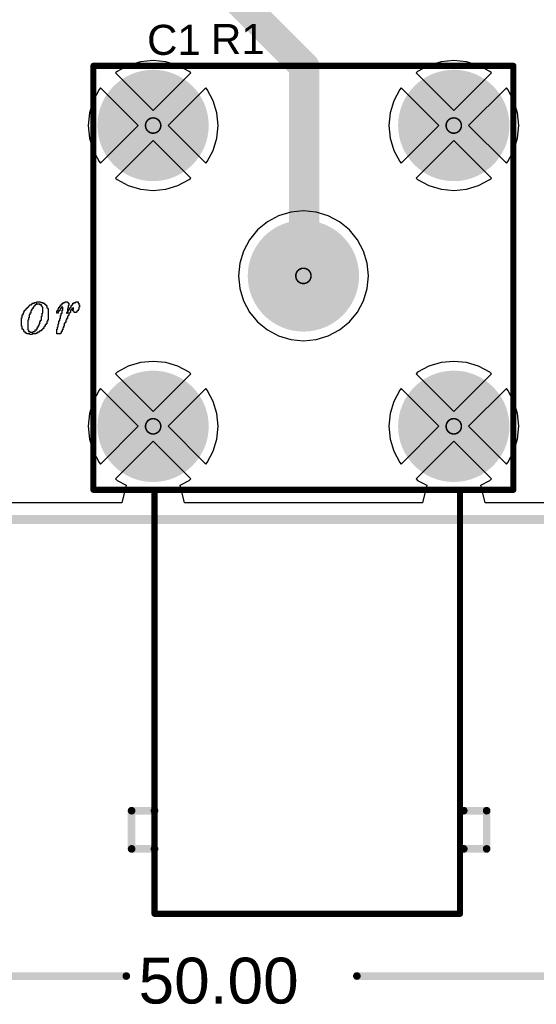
# Model space of a CAD drawing. Header units: millimetres. Extents: x 3.32 to 8.49, y 3.09 to 5.98.
# Tile 12 of 22: x 4.8 to 5.48, y 3.11 to 4.39. Entities that reach past the tile are written whole.
import ezdxf

# ---------------------------------------------------------------- set-up
doc = ezdxf.new("R2010")
doc.units = ezdxf.units.MM
doc.header["$MEASUREMENT"] = 0
for name, color, linetype in [('BottomLayer', 5, 'Continuous'), ('BottomSolder', 6, 'Continuous'), ('DrillDrawing', 1, 'Continuous'), ('KeepOutLayer', 6, 'Continuous'), ('Mechanical1', 6, 'Continuous'), ('MultiLayer', 9, 'Continuous'), ('PadHoleLayer', 156, 'Continuous'), ('TopLayer', 1, 'Continuous'), ('TopOverlay', 2, 'Continuous'), ('TopSolder', 216, 'Continuous')]:
    doc.layers.add(name, color=color, linetype=linetype)
doc.styles.add('Arial', font='arial.ttf', dxfattribs={"height": 0.2})

# ---------------------------------------------------------------- blocks, each defined once
blk = doc.blocks.new('BNC_RA_11')
at = {"layer": 'BottomLayer'}
h = blk.add_hatch(color=5, dxfattribs=at)
edge = h.paths.add_edge_path()
edge.add_arc((-0.1969, 0.1969), 0.0689, 0, 360)
h = blk.add_hatch(color=5, dxfattribs=at)
edge = h.paths.add_edge_path()
edge.add_arc((0.1969, 0.1969), 0.0689, 0, 360)
h = blk.add_hatch(color=5, dxfattribs=at)
edge = h.paths.add_edge_path()
edge.add_arc((0, 0), 0.0689, 0, 360)
h = blk.add_hatch(color=5, dxfattribs=at)
edge = h.paths.add_edge_path()
edge.add_arc((-0.1969, -0.1969), 0.0689, 0, 360)
h = blk.add_hatch(color=5, dxfattribs=at)
edge = h.paths.add_edge_path()
edge.add_arc((0.1969, -0.1969), 0.0689, 0, 360)
at = {"layer": 'BottomSolder'}
h = blk.add_hatch(color=6, dxfattribs=at)
edge = h.paths.add_edge_path()
edge.add_arc((-0.1969, 0.1969), 0.0729, 0, 360)
h = blk.add_hatch(color=6, dxfattribs=at)
edge = h.paths.add_edge_path()
edge.add_arc((0.1969, 0.1969), 0.0729, 0, 360)
h = blk.add_hatch(color=6, dxfattribs=at)
edge = h.paths.add_edge_path()
edge.add_arc((0, 0), 0.0729, 0, 360)
h = blk.add_hatch(color=6, dxfattribs=at)
edge = h.paths.add_edge_path()
edge.add_arc((-0.1969, -0.1969), 0.0729, 0, 360)
h = blk.add_hatch(color=6, dxfattribs=at)
edge = h.paths.add_edge_path()
edge.add_arc((0.1969, -0.1969), 0.0729, 0, 360)
at = {"layer": 'MultiLayer'}
h = blk.add_hatch(color=9, dxfattribs=at)
edge = h.paths.add_edge_path()
edge.add_arc((-0.1969, 0.1969), 0.0689, 0, 360)
h = blk.add_hatch(color=9, dxfattribs=at)
edge = h.paths.add_edge_path()
edge.add_arc((0.1969, 0.1969), 0.0689, 0, 360)
h = blk.add_hatch(color=9, dxfattribs=at)
edge = h.paths.add_edge_path()
edge.add_arc((0, 0), 0.0689, 0, 360)
h = blk.add_hatch(color=9, dxfattribs=at)
edge = h.paths.add_edge_path()
edge.add_arc((-0.1969, -0.1969), 0.0689, 0, 360)
h = blk.add_hatch(color=9, dxfattribs=at)
edge = h.paths.add_edge_path()
edge.add_arc((0.1969, -0.1969), 0.0689, 0, 360)
at = {"layer": 'PadHoleLayer'}
h = blk.add_hatch(color=156, dxfattribs=at)
edge = h.paths.add_edge_path()
edge.add_arc((-0.1969, 0.1969), 0.0315, 0, 360)
h = blk.add_hatch(color=156, dxfattribs=at)
edge = h.paths.add_edge_path()
edge.add_arc((0.1969, 0.1969), 0.0315, 0, 360)
h = blk.add_hatch(color=156, dxfattribs=at)
edge = h.paths.add_edge_path()
edge.add_arc((0, 0), 0.0315, 0, 360)
h = blk.add_hatch(color=156, dxfattribs=at)
edge = h.paths.add_edge_path()
edge.add_arc((-0.1969, -0.1969), 0.0315, 0, 360)
h = blk.add_hatch(color=156, dxfattribs=at)
edge = h.paths.add_edge_path()
edge.add_arc((0.1969, -0.1969), 0.0315, 0, 360)
at = {"layer": 'TopLayer'}
h = blk.add_hatch(color=1, dxfattribs=at)
edge = h.paths.add_edge_path()
edge.add_arc((-0.1969, 0.1969), 0.0689, 0, 360)
h = blk.add_hatch(color=1, dxfattribs=at)
edge = h.paths.add_edge_path()
edge.add_arc((0.1969, 0.1969), 0.0689, 0, 360)
h = blk.add_hatch(color=1, dxfattribs=at)
edge = h.paths.add_edge_path()
edge.add_arc((0, 0), 0.0689, 0, 360)
h = blk.add_hatch(color=1, dxfattribs=at)
edge = h.paths.add_edge_path()
edge.add_arc((-0.1969, -0.1969), 0.0689, 0, 360)
h = blk.add_hatch(color=1, dxfattribs=at)
edge = h.paths.add_edge_path()
edge.add_arc((0.1969, -0.1969), 0.0689, 0, 360)
at = {"layer": 'TopSolder'}
h = blk.add_hatch(color=216, dxfattribs=at)
edge = h.paths.add_edge_path()
edge.add_arc((-0.1969, 0.1969), 0.0729, 0, 360)
h = blk.add_hatch(color=216, dxfattribs=at)
edge = h.paths.add_edge_path()
edge.add_arc((0.1969, 0.1969), 0.0729, 0, 360)
h = blk.add_hatch(color=216, dxfattribs=at)
edge = h.paths.add_edge_path()
edge.add_arc((0, 0), 0.0729, 0, 360)
h = blk.add_hatch(color=216, dxfattribs=at)
edge = h.paths.add_edge_path()
edge.add_arc((-0.1969, -0.1969), 0.0729, 0, 360)
h = blk.add_hatch(color=216, dxfattribs=at)
edge = h.paths.add_edge_path()
edge.add_arc((0.1969, -0.1969), 0.0729, 0, 360)
at = {"layer": 'TopOverlay'}
for points, const_width in [([(-0.28, 0.275), (0.25, 0.275)], 0.008), ([(-0.28, 0.275), (-0.28, -0.275)], 0.008), ([(0.25, 0.275), (0.275, 0.275)], 0.008), ([(0.275, 0.275), (0.275, -0.275)], 0.008), ([(-0.75, 0.225), (-0.7, 0.225)], 0.01), ([(-0.75, 0.225), (-0.75, 0.195)], 0.01), ([(-0.7, 0.225), (-0.7, 0.195)], 0.01), ([(-0.835, 0.195), (-0.285, 0.195)], 0.008), ([(-0.835, 0.195), (-0.835, -0.205)], 0.008), ([(-0.835, -0.205), (-0.28, -0.205)], 0.008), ([(-0.75, -0.21), (-0.75, -0.24)], 0.01), ([(-0.7, -0.21), (-0.7, -0.24)], 0.01), ([(-0.75, -0.24), (-0.7, -0.24)], 0.01), ([(-0.28, -0.275), (0.275, -0.275)], 0.008)]:
    blk.add_lwpolyline(points, dxfattribs=dict(at, const_width=const_width))
for points, const_width in [([(-0.282, 0.275, 1), (-0.278, 0.275, 1)], 0.004), ([(-0.282, 0.275, 1), (-0.278, 0.275, 1)], 0.004), ([(0.248, 0.275, 1), (0.252, 0.275, 1)], 0.004), ([(0.248, 0.275, 1), (0.252, 0.275, 1)], 0.004), ([(0.273, 0.275, 1), (0.277, 0.275, 1)], 0.004), ([(0.273, 0.275, 1), (0.277, 0.275, 1)], 0.004), ([(-0.7525, 0.225, 1), (-0.7475, 0.225, 1)], 0.005), ([(-0.7525, 0.225, 1), (-0.7475, 0.225, 1)], 0.005), ([(-0.7025, 0.225, 1), (-0.6975, 0.225, 1)], 0.005), ([(-0.7025, 0.225, 1), (-0.6975, 0.225, 1)], 0.005), ([(-0.837, 0.195, 1), (-0.833, 0.195, 1)], 0.004), ([(-0.837, 0.195, 1), (-0.833, 0.195, 1)], 0.004), ([(-0.7525, 0.195, 1), (-0.7475, 0.195, 1)], 0.005), ([(-0.7025, 0.195, 1), (-0.6975, 0.195, 1)], 0.005), ([(-0.287, 0.195, 1), (-0.283, 0.195, 1)], 0.004), ([(-0.837, -0.205, 1), (-0.833, -0.205, 1)], 0.004), ([(-0.837, -0.205, 1), (-0.833, -0.205, 1)], 0.004), ([(-0.7525, -0.21, 1), (-0.7475, -0.21, 1)], 0.005), ([(-0.7025, -0.21, 1), (-0.6975, -0.21, 1)], 0.005), ([(-0.282, -0.205, 1), (-0.278, -0.205, 1)], 0.004), ([(-0.7525, -0.24, 1), (-0.7475, -0.24, 1)], 0.005), ([(-0.7525, -0.24, 1), (-0.7475, -0.24, 1)], 0.005), ([(-0.7025, -0.24, 1), (-0.6975, -0.24, 1)], 0.005), ([(-0.7025, -0.24, 1), (-0.6975, -0.24, 1)], 0.005), ([(-0.282, -0.275, 1), (-0.278, -0.275, 1)], 0.004), ([(-0.282, -0.275, 1), (-0.278, -0.275, 1)], 0.004), ([(0.273, -0.275, 1), (0.277, -0.275, 1)], 0.004), ([(0.273, -0.275, 1), (0.277, -0.275, 1)], 0.004)]:
    blk.add_lwpolyline(points, format="xyb", close=True, dxfattribs=dict(at, const_width=const_width))

msp = doc.modelspace()

# ---------------------------------------------------------------- linework, layer by layer
at = {"layer": 'BottomLayer'}
for p, q in [((4.9438, 4.3345), (4.9291, 4.3266)), ((4.9598, 4.3393), (4.9438, 4.3345)), ((4.9764, 4.3409), (4.9598, 4.3393)), ((4.993, 4.3393), (4.9764, 4.3409)), ((5.0089, 4.3345), (4.993, 4.3393)), ((5.0236, 4.3266), (5.0089, 4.3345)), ((5.3375, 4.3345), (5.3228, 4.3266)), ((5.3535, 4.3393), (5.3375, 4.3345)), ((5.3701, 4.3409), (5.3535, 4.3393)), ((5.3867, 4.3393), (5.3701, 4.3409)), ((5.4026, 4.3345), (5.3867, 4.3393)), ((5.4173, 4.3266), (5.4026, 4.3345)), ((4.9291, 4.3266), (4.927, 4.3248)), ((4.927, 4.3248), (4.9764, 4.2754)), ((4.9764, 4.2754), (5.0258, 4.3248)), ((5.0258, 4.3248), (5.0236, 4.3266)), ((5.3228, 4.3266), (5.3207, 4.3248)), ((5.3207, 4.3248), (5.3701, 4.2754)), ((5.3701, 4.2754), (5.4195, 4.3248)), ((5.4195, 4.3248), (5.4173, 4.3266)), ((4.9075, 4.3053), (4.9057, 4.3031)), ((4.9569, 4.2559), (4.9075, 4.3053)), ((5.0453, 4.3053), (4.9959, 4.2559)), ((5.0471, 4.3031), (5.0453, 4.3053)), ((5.3012, 4.3053), (5.2994, 4.3031)), ((5.3506, 4.2559), (5.3012, 4.3053)), ((5.439, 4.3053), (5.3896, 4.2559)), ((5.4408, 4.3031), (5.439, 4.3053)), ((4.9057, 4.3031), (4.8978, 4.2884)), ((5.0549, 4.2884), (5.0471, 4.3031)), ((5.2994, 4.3031), (5.2915, 4.2884)), ((5.4486, 4.2884), (5.4408, 4.3031)), ((4.8978, 4.2884), (4.893, 4.2725)), ((5.0598, 4.2725), (5.0549, 4.2884)), ((5.2915, 4.2884), (5.2867, 4.2725)), ((5.4535, 4.2725), (5.4486, 4.2884)), ((4.893, 4.2725), (4.8913, 4.2559)), ((5.0614, 4.2559), (5.0598, 4.2725)), ((5.2867, 4.2725), (5.285, 4.2559)), ((5.4551, 4.2559), (5.4535, 4.2725)), ((4.8913, 4.2559), (4.893, 4.2393)), ((4.9075, 4.2065), (4.9569, 4.2559)), ((4.9959, 4.2559), (5.0453, 4.2065)), ((5.0598, 4.2393), (5.0614, 4.2559)), ((5.285, 4.2559), (5.2867, 4.2393)), ((5.3012, 4.2065), (5.3506, 4.2559)), ((5.3896, 4.2559), (5.439, 4.2065)), ((5.4535, 4.2393), (5.4551, 4.2559)), ((4.893, 4.2393), (4.8978, 4.2234)), ((4.9764, 4.2364), (4.927, 4.187)), ((5.0258, 4.187), (4.9764, 4.2364)), ((5.0549, 4.2234), (5.0598, 4.2393)), ((5.2867, 4.2393), (5.2915, 4.2234)), ((5.3701, 4.2364), (5.3207, 4.187)), ((5.4195, 4.187), (5.3701, 4.2364)), ((5.4486, 4.2234), (5.4535, 4.2393)), ((4.8978, 4.2234), (4.9057, 4.2087)), ((5.0471, 4.2087), (5.0549, 4.2234)), ((5.2915, 4.2234), (5.2994, 4.2087)), ((5.4408, 4.2087), (5.4486, 4.2234)), ((4.9057, 4.2087), (4.9075, 4.2065)), ((5.0453, 4.2065), (5.0471, 4.2087)), ((5.2994, 4.2087), (5.3012, 4.2065)), ((5.439, 4.2065), (5.4408, 4.2087)), ((4.927, 4.187), (4.9291, 4.1852)), ((4.9291, 4.1852), (4.9438, 4.1773)), ((4.9438, 4.1773), (4.9598, 4.1725)), ((4.993, 4.1725), (5.0089, 4.1773)), ((5.0089, 4.1773), (5.0236, 4.1852)), ((5.0236, 4.1852), (5.0258, 4.187)), ((5.3207, 4.187), (5.3228, 4.1852)), ((5.3228, 4.1852), (5.3375, 4.1773)), ((5.3375, 4.1773), (5.3535, 4.1725)), ((5.3867, 4.1725), (5.4026, 4.1773)), ((5.4026, 4.1773), (5.4173, 4.1852)), ((5.4173, 4.1852), (5.4195, 4.187)), ((4.9598, 4.1725), (4.9764, 4.1709)), ((4.9764, 4.1709), (4.993, 4.1725)), ((5.3535, 4.1725), (5.3701, 4.1709)), ((5.3701, 4.1709), (5.3867, 4.1725)), ((5.1407, 4.1376), (5.126, 4.1298)), ((5.1566, 4.1425), (5.1407, 4.1376)), ((5.1732, 4.1441), (5.1566, 4.1425)), ((5.1898, 4.1425), (5.1732, 4.1441)), ((5.2058, 4.1376), (5.1898, 4.1425)), ((5.2205, 4.1298), (5.2058, 4.1376)), ((5.126, 4.1298), (5.1131, 4.1192)), ((5.2334, 4.1192), (5.2205, 4.1298)), ((5.1131, 4.1192), (5.1025, 4.1063)), ((5.2439, 4.1063), (5.2334, 4.1192)), ((5.1025, 4.1063), (5.0947, 4.0916)), ((5.2518, 4.0916), (5.2439, 4.1063)), ((5.0947, 4.0916), (5.0898, 4.0756)), ((5.2566, 4.0756), (5.2518, 4.0916)), ((5.0898, 4.0756), (5.0882, 4.0591)), ((5.2583, 4.0591), (5.2566, 4.0756)), ((5.0882, 4.0591), (5.0898, 4.0425)), ((5.2566, 4.0425), (5.2583, 4.0591)), ((5.0898, 4.0425), (5.0947, 4.0265)), ((5.2518, 4.0265), (5.2566, 4.0425)), ((5.0947, 4.0265), (5.1025, 4.0118)), ((5.2439, 4.0118), (5.2518, 4.0265)), ((5.1025, 4.0118), (5.1131, 3.9989)), ((5.2334, 3.9989), (5.2439, 4.0118)), ((5.1131, 3.9989), (5.126, 3.9884)), ((5.2205, 3.9884), (5.2334, 3.9989)), ((5.126, 3.9884), (5.1407, 3.9805)), ((5.2058, 3.9805), (5.2205, 3.9884)), ((5.1407, 3.9805), (5.1566, 3.9757)), ((5.1566, 3.9757), (5.1732, 3.974)), ((5.1732, 3.974), (5.1898, 3.9757)), ((5.1898, 3.9757), (5.2058, 3.9805)), ((4.9598, 3.9456), (4.9438, 3.9408)), ((4.9764, 3.9472), (4.9598, 3.9456)), ((4.993, 3.9456), (4.9764, 3.9472)), ((5.0089, 3.9408), (4.993, 3.9456)), ((5.3535, 3.9456), (5.3375, 3.9408)), ((5.3701, 3.9472), (5.3535, 3.9456)), ((5.3867, 3.9456), (5.3701, 3.9472)), ((5.4026, 3.9408), (5.3867, 3.9456)), ((4.9291, 3.9329), (4.927, 3.9311)), ((4.927, 3.9311), (4.9764, 3.8817)), ((4.9438, 3.9408), (4.9291, 3.9329)), ((4.9764, 3.8817), (5.0258, 3.9311)), ((5.0236, 3.9329), (5.0089, 3.9408)), ((5.0258, 3.9311), (5.0236, 3.9329)), ((5.3228, 3.9329), (5.3207, 3.9311)), ((5.3207, 3.9311), (5.3701, 3.8817)), ((5.3375, 3.9408), (5.3228, 3.9329)), ((5.3701, 3.8817), (5.4195, 3.9311)), ((5.4173, 3.9329), (5.4026, 3.9408)), ((5.4195, 3.9311), (5.4173, 3.9329)), ((4.9057, 3.9094), (4.8978, 3.8947)), ((4.9075, 3.9116), (4.9057, 3.9094)), ((4.9569, 3.8622), (4.9075, 3.9116)), ((5.0453, 3.9116), (4.9959, 3.8622)), ((5.0471, 3.9094), (5.0453, 3.9116)), ((5.0549, 3.8947), (5.0471, 3.9094)), ((5.2994, 3.9094), (5.2915, 3.8947)), ((5.3012, 3.9116), (5.2994, 3.9094)), ((5.3506, 3.8622), (5.3012, 3.9116)), ((5.439, 3.9116), (5.3896, 3.8622)), ((5.4408, 3.9094), (5.439, 3.9116)), ((5.4486, 3.8947), (5.4408, 3.9094)), ((4.8978, 3.8947), (4.893, 3.8788)), ((5.0598, 3.8788), (5.0549, 3.8947)), ((5.2915, 3.8947), (5.2867, 3.8788)), ((5.4535, 3.8788), (5.4486, 3.8947)), ((4.893, 3.8788), (4.8913, 3.8622)), ((5.0614, 3.8622), (5.0598, 3.8788)), ((5.2867, 3.8788), (5.285, 3.8622)), ((5.4551, 3.8622), (5.4535, 3.8788)), ((4.8913, 3.8622), (4.893, 3.8456)), ((4.9075, 3.8128), (4.9569, 3.8622)), ((4.9959, 3.8622), (5.0453, 3.8128)), ((5.0598, 3.8456), (5.0614, 3.8622)), ((5.285, 3.8622), (5.2867, 3.8456)), ((5.3012, 3.8128), (5.3506, 3.8622)), ((5.3896, 3.8622), (5.439, 3.8128)), ((5.4535, 3.8456), (5.4551, 3.8622)), ((4.893, 3.8456), (4.8978, 3.8297)), ((4.9764, 3.8427), (4.927, 3.7933)), ((5.0258, 3.7933), (4.9764, 3.8427)), ((5.0549, 3.8297), (5.0598, 3.8456)), ((5.2867, 3.8456), (5.2915, 3.8297)), ((5.3701, 3.8427), (5.3207, 3.7933)), ((5.4195, 3.7933), (5.3701, 3.8427)), ((5.4486, 3.8297), (5.4535, 3.8456)), ((4.8978, 3.8297), (4.9057, 3.815)), ((5.0471, 3.815), (5.0549, 3.8297)), ((5.2915, 3.8297), (5.2994, 3.815)), ((5.4408, 3.815), (5.4486, 3.8297)), ((4.9057, 3.815), (4.9075, 3.8128)), ((5.0453, 3.8128), (5.0471, 3.815)), ((5.2994, 3.815), (5.3012, 3.8128)), ((5.439, 3.8128), (5.4408, 3.815)), ((4.927, 3.7933), (4.9291, 3.7915)), ((4.9291, 3.7915), (4.941, 3.7851)), ((5.0117, 3.7851), (5.0236, 3.7915)), ((5.0236, 3.7915), (5.0258, 3.7933)), ((5.3207, 3.7933), (5.3228, 3.7915)), ((5.3228, 3.7915), (5.3347, 3.7851)), ((5.4054, 3.7851), (5.4173, 3.7915)), ((5.4173, 3.7915), (5.4195, 3.7933)), ((4.941, 3.7851), (4.9353, 3.7622)), ((5.0175, 3.7622), (5.0117, 3.7851)), ((5.3347, 3.7851), (5.329, 3.7622)), ((5.4112, 3.7622), (5.4054, 3.7851)), ((4.9353, 3.7622), (4.1461, 3.7622)), ((5.329, 3.7622), (5.0175, 3.7622)), ((6.0704, 3.7622), (5.4112, 3.7622))]:
    msp.add_line(p, q, dxfattribs=at)
at = {"layer": 'DrillDrawing'}
for points, const_width in [([(4.9864, 4.2559, 1), (4.9664, 4.2559, 1)], 0.002), ([(5.3801, 4.2559, 1), (5.3601, 4.2559, 1)], 0.002), ([(4.9659, 4.2559, 1), (4.9669, 4.2559, 1)], 0.001), ([(4.9859, 4.2559, 1), (4.9869, 4.2559, 1)], 0.001), ([(5.3596, 4.2559, 1), (5.3606, 4.2559, 1)], 0.001), ([(5.3796, 4.2559, 1), (5.3806, 4.2559, 1)], 0.001), ([(5.1832, 4.0591, 1), (5.1632, 4.0591, 1)], 0.002), ([(5.1627, 4.0591, 1), (5.1637, 4.0591, 1)], 0.001), ([(5.1827, 4.0591, 1), (5.1837, 4.0591, 1)], 0.001), ([(4.9864, 3.8622, 1), (4.9664, 3.8622, 1)], 0.002), ([(5.3801, 3.8622, 1), (5.3601, 3.8622, 1)], 0.002), ([(4.9659, 3.8622, 1), (4.9669, 3.8622, 1)], 0.001), ([(4.9859, 3.8622, 1), (4.9869, 3.8622, 1)], 0.001), ([(5.3596, 3.8622, 1), (5.3606, 3.8622, 1)], 0.001), ([(5.3796, 3.8622, 1), (5.3806, 3.8622, 1)], 0.001)]:
    msp.add_lwpolyline(points, format="xyb", close=True, dxfattribs=dict(at, const_width=const_width))
at = {"layer": 'KeepOutLayer', "const_width": 0.0118}
msp.add_lwpolyline([(4.124, 3.7402), (6.0925, 3.7402)], dxfattribs=at)
at = {"layer": 'Mechanical1', "const_width": 0.01}
for points in [[(4.124, 3.1427), (4.9413, 3.1427)], [(5.2432, 3.1427), (6.0925, 3.1427)]]:
    msp.add_lwpolyline(points, dxfattribs=at)
at = {"layer": 'Mechanical1', "const_width": 0.005}
for points in [[(4.9388, 3.1427, 1), (4.9438, 3.1427, 1)], [(5.2407, 3.1427, 1), (5.2457, 3.1427, 1)]]:
    msp.add_lwpolyline(points, format="xyb", close=True, dxfattribs=at)
at = {"layer": 'TopLayer', "const_width": 0.0394}
for points in [[(5.0748, 4.4326), (5.1732, 4.3342)], [(5.1742, 4.0581), (5.1742, 4.3332)]]:
    msp.add_lwpolyline(points, dxfattribs=at)
at = {"layer": 'TopLayer', "const_width": 0.0197}
for points in [[(5.1634, 4.3342, 1), (5.1831, 4.3342, 1)], [(5.1644, 4.3332, 1), (5.1841, 4.3332, 1)], [(5.1644, 4.0581, 1), (5.1841, 4.0581, 1)]]:
    msp.add_lwpolyline(points, format="xyb", close=True, dxfattribs=at)
at = {"layer": 'TopOverlay'}
for p, q in [((4.8151, 4.0203), (4.8151, 4.0213)), ((4.8151, 4.0213), (4.8171, 4.0213)), ((4.8171, 4.0213), (4.8171, 4.0223)), ((4.8171, 4.0223), (4.8181, 4.0223)), ((4.8181, 4.0223), (4.8181, 4.0233)), ((4.8181, 4.0233), (4.8211, 4.0233)), ((4.8211, 4.0233), (4.8211, 4.0243)), ((4.8211, 4.0243), (4.8241, 4.0243)), ((4.8231, 4.0213), (4.8221, 4.0213)), ((4.8221, 4.0213), (4.8221, 4.0203)), ((4.8281, 4.0223), (4.8231, 4.0223)), ((4.8231, 4.0223), (4.8231, 4.0213)), ((4.8241, 4.0243), (4.8241, 4.0253)), ((4.8241, 4.0253), (4.8291, 4.0253)), ((4.8281, 4.0213), (4.8281, 4.0223)), ((4.8301, 4.0213), (4.8281, 4.0213)), ((4.8291, 4.0253), (4.8291, 4.0243)), ((4.8291, 4.0243), (4.8321, 4.0243)), ((4.8301, 4.0203), (4.8301, 4.0213)), ((4.8321, 4.0243), (4.8321, 4.0233)), ((4.8321, 4.0233), (4.8341, 4.0233)), ((4.8341, 4.0233), (4.8341, 4.0223)), ((4.8341, 4.0223), (4.8351, 4.0223)), ((4.8351, 4.0223), (4.8351, 4.0213)), ((4.8351, 4.0213), (4.8361, 4.0213)), ((4.8361, 4.0213), (4.8361, 4.0203)), ((4.8551, 4.0203), (4.8551, 4.0213)), ((4.8551, 4.0213), (4.8571, 4.0213)), ((4.8571, 4.0223), (4.8571, 4.0233)), ((4.8571, 4.0233), (4.8591, 4.0233)), ((4.8571, 4.0213), (4.8571, 4.0223)), ((4.8591, 4.0233), (4.8591, 4.0243)), ((4.8591, 4.0243), (4.8611, 4.0243)), ((4.8611, 4.0243), (4.8611, 4.0253)), ((4.8611, 4.0253), (4.8641, 4.0253)), ((4.8641, 4.0253), (4.8641, 4.0243)), ((4.8641, 4.0243), (4.8651, 4.0243)), ((4.8651, 4.0243), (4.8651, 4.0233)), ((4.8651, 4.0233), (4.8661, 4.0233)), ((4.8661, 4.0233), (4.8661, 4.0223)), ((4.8661, 4.0223), (4.8661, 4.0213)), ((4.8661, 4.0213), (4.8661, 4.0203)), ((4.8701, 4.0203), (4.8701, 4.0213)), ((4.8701, 4.0213), (4.8711, 4.0213)), ((4.8711, 4.0223), (4.8711, 4.0233)), ((4.8711, 4.0233), (4.8731, 4.0233)), ((4.8711, 4.0213), (4.8711, 4.0223)), ((4.8731, 4.0233), (4.8731, 4.0243)), ((4.8731, 4.0243), (4.8751, 4.0243)), ((4.8751, 4.0243), (4.8751, 4.0253)), ((4.8751, 4.0253), (4.8781, 4.0253)), ((4.8781, 4.0253), (4.8781, 4.0243)), ((4.8781, 4.0243), (4.8781, 4.0233)), ((4.8781, 4.0233), (4.8791, 4.0233)), ((4.8791, 4.0233), (4.8791, 4.0223)), ((4.8791, 4.0223), (4.8791, 4.0213)), ((4.8791, 4.0213), (4.8801, 4.0213)), ((4.8801, 4.0213), (4.8801, 4.0203)), ((4.8051, 4.0073), (4.8051, 4.0083)), ((4.8051, 4.0083), (4.8061, 4.0083)), ((4.8061, 4.0093), (4.8061, 4.0103)), ((4.8061, 4.0103), (4.8071, 4.0103)), ((4.8061, 4.0083), (4.8061, 4.0093)), ((4.8071, 4.0113), (4.8071, 4.0123)), ((4.8071, 4.0123), (4.8081, 4.0123)), ((4.8071, 4.0103), (4.8071, 4.0113)), ((4.8081, 4.0133), (4.8081, 4.0143)), ((4.8081, 4.0143), (4.8091, 4.0143)), ((4.8081, 4.0123), (4.8081, 4.0133)), ((4.8091, 4.0143), (4.8091, 4.0153)), ((4.8091, 4.0153), (4.8101, 4.0153)), ((4.8101, 4.0153), (4.8101, 4.0163)), ((4.8101, 4.0163), (4.8111, 4.0163)), ((4.8111, 4.0163), (4.8111, 4.0173)), ((4.8111, 4.0173), (4.8121, 4.0173)), ((4.8121, 4.0173), (4.8121, 4.0183)), ((4.8121, 4.0183), (4.8131, 4.0183)), ((4.8131, 4.0183), (4.8131, 4.0193)), ((4.8131, 4.0193), (4.8141, 4.0193)), ((4.8141, 4.0193), (4.8141, 4.0203)), ((4.8141, 4.0203), (4.8151, 4.0203)), ((4.8151, 4.0083), (4.8141, 4.0083)), ((4.8141, 4.0083), (4.8141, 4.0073)), ((4.8161, 4.0103), (4.8151, 4.0103)), ((4.8151, 4.0103), (4.8151, 4.0093)), ((4.8151, 4.0093), (4.8151, 4.0083)), ((4.8171, 4.0133), (4.8161, 4.0133)), ((4.8161, 4.0133), (4.8161, 4.0123)), ((4.8161, 4.0123), (4.8161, 4.0113)), ((4.8161, 4.0113), (4.8161, 4.0103)), ((4.8181, 4.0153), (4.8171, 4.0153)), ((4.8171, 4.0153), (4.8171, 4.0143)), ((4.8171, 4.0143), (4.8171, 4.0133)), ((4.8191, 4.0163), (4.8181, 4.0163)), ((4.8181, 4.0163), (4.8181, 4.0153)), ((4.8201, 4.0183), (4.8191, 4.0183)), ((4.8191, 4.0183), (4.8191, 4.0173)), ((4.8191, 4.0173), (4.8191, 4.0163)), ((4.8211, 4.0193), (4.8201, 4.0193)), ((4.8201, 4.0193), (4.8201, 4.0183)), ((4.8221, 4.0203), (4.8211, 4.0203)), ((4.8211, 4.0203), (4.8211, 4.0193)), ((4.8301, 4.0193), (4.8301, 4.0203)), ((4.8311, 4.0193), (4.8301, 4.0193)), ((4.8311, 4.0183), (4.8311, 4.0193)), ((4.8321, 4.0183), (4.8311, 4.0183)), ((4.8311, 4.0093), (4.8311, 4.0103)), ((4.8311, 4.0103), (4.8321, 4.0103)), ((4.8311, 4.0083), (4.8311, 4.0093)), ((4.8311, 4.0073), (4.8311, 4.0083)), ((4.8321, 4.0173), (4.8321, 4.0183)), ((4.8321, 4.0163), (4.8321, 4.0173)), ((4.8321, 4.0153), (4.8321, 4.0163)), ((4.8321, 4.0143), (4.8321, 4.0153)), ((4.8321, 4.0133), (4.8321, 4.0143)), ((4.8321, 4.0123), (4.8321, 4.0133)), ((4.8321, 4.0113), (4.8321, 4.0123)), ((4.8321, 4.0103), (4.8321, 4.0113)), ((4.8361, 4.0203), (4.8371, 4.0203)), ((4.8371, 4.0203), (4.8371, 4.0193)), ((4.8371, 4.0193), (4.8371, 4.0183)), ((4.8371, 4.0183), (4.8371, 4.0173)), ((4.8371, 4.0173), (4.8381, 4.0173)), ((4.8381, 4.0173), (4.8381, 4.0163)), ((4.8381, 4.0163), (4.8391, 4.0163)), ((4.8391, 4.0163), (4.8391, 4.0153)), ((4.8391, 4.0153), (4.8391, 4.0143)), ((4.8391, 4.0143), (4.8391, 4.0133)), ((4.8391, 4.0133), (4.8391, 4.0123)), ((4.8391, 4.0123), (4.8391, 4.0113)), ((4.8391, 4.0113), (4.8391, 4.0103)), ((4.8391, 4.0103), (4.8391, 4.0093)), ((4.8391, 4.0093), (4.8391, 4.0083)), ((4.8391, 4.0083), (4.8391, 4.0073)), ((4.8501, 4.0123), (4.8501, 4.0133)), ((4.8501, 4.0133), (4.8511, 4.0133)), ((4.8501, 4.0113), (4.8501, 4.0123)), ((4.8501, 4.0103), (4.8501, 4.0113)), ((4.8521, 4.0103), (4.8501, 4.0103)), ((4.8511, 4.0133), (4.8511, 4.0143)), ((4.8511, 4.0143), (4.8521, 4.0143)), ((4.8521, 4.0153), (4.8521, 4.0163)), ((4.8521, 4.0163), (4.8531, 4.0163)), ((4.8521, 4.0143), (4.8521, 4.0153)), ((4.8531, 4.0123), (4.8521, 4.0123)), ((4.8521, 4.0123), (4.8521, 4.0113)), ((4.8521, 4.0113), (4.8521, 4.0103)), ((4.8531, 4.0173), (4.8531, 4.0183)), ((4.8531, 4.0183), (4.8541, 4.0183)), ((4.8531, 4.0163), (4.8531, 4.0173)), ((4.8541, 4.0133), (4.8531, 4.0133)), ((4.8531, 4.0133), (4.8531, 4.0123)), ((4.8541, 4.0183), (4.8541, 4.0193)), ((4.8541, 4.0193), (4.8551, 4.0193)), ((4.8551, 4.0153), (4.8541, 4.0153)), ((4.8541, 4.0153), (4.8541, 4.0143)), ((4.8541, 4.0143), (4.8541, 4.0133)), ((4.8551, 4.0193), (4.8551, 4.0203)), ((4.8561, 4.0163), (4.8551, 4.0163)), ((4.8551, 4.0163), (4.8551, 4.0153)), ((4.8581, 4.0183), (4.8561, 4.0183)), ((4.8561, 4.0183), (4.8561, 4.0173)), ((4.8561, 4.0173), (4.8561, 4.0163)), ((4.8561, 4.0093), (4.8561, 4.0103)), ((4.8561, 4.0103), (4.8571, 4.0103)), ((4.8561, 4.0083), (4.8561, 4.0093)), ((4.8561, 4.0073), (4.8561, 4.0083)), ((4.8571, 4.0133), (4.8571, 4.0143)), ((4.8571, 4.0143), (4.8581, 4.0143)), ((4.8571, 4.0123), (4.8571, 4.0133)), ((4.8571, 4.0113), (4.8571, 4.0123)), ((4.8571, 4.0103), (4.8571, 4.0113)), ((4.8581, 4.0173), (4.8581, 4.0183)), ((4.8581, 4.0163), (4.8581, 4.0173)), ((4.8581, 4.0153), (4.8581, 4.0163)), ((4.8581, 4.0143), (4.8581, 4.0153)), ((4.8641, 4.0113), (4.8631, 4.0113)), ((4.8631, 4.0113), (4.8631, 4.0103)), ((4.8631, 4.0103), (4.8641, 4.0103)), ((4.8651, 4.0163), (4.8641, 4.0163)), ((4.8641, 4.0163), (4.8641, 4.0153)), ((4.8641, 4.0153), (4.8641, 4.0143)), ((4.8641, 4.0143), (4.8641, 4.0133)), ((4.8641, 4.0133), (4.8641, 4.0123)), ((4.8641, 4.0123), (4.8641, 4.0113)), ((4.8641, 4.0113), (4.8651, 4.0113)), ((4.8641, 4.0103), (4.8641, 4.0113)), ((4.8661, 4.0203), (4.8651, 4.0203)), ((4.8651, 4.0203), (4.8651, 4.0193)), ((4.8651, 4.0193), (4.8651, 4.0183)), ((4.8651, 4.0183), (4.8651, 4.0173)), ((4.8651, 4.0173), (4.8651, 4.0163)), ((4.8651, 4.0133), (4.8651, 4.0143)), ((4.8651, 4.0143), (4.8661, 4.0143)), ((4.8651, 4.0123), (4.8651, 4.0133)), ((4.8651, 4.0113), (4.8651, 4.0123)), ((4.8661, 4.0143), (4.8661, 4.0153)), ((4.8661, 4.0153), (4.8671, 4.0153)), ((4.8671, 4.0103), (4.8661, 4.0103)), ((4.8661, 4.0103), (4.8661, 4.0093)), ((4.8661, 4.0093), (4.8661, 4.0083)), ((4.8661, 4.0083), (4.8661, 4.0073)), ((4.8671, 4.0163), (4.8671, 4.0173)), ((4.8671, 4.0173), (4.8681, 4.0173)), ((4.8671, 4.0153), (4.8671, 4.0163)), ((4.8681, 4.0113), (4.8671, 4.0113)), ((4.8671, 4.0113), (4.8671, 4.0103)), ((4.8681, 4.0173), (4.8681, 4.0183)), ((4.8681, 4.0183), (4.8691, 4.0183)), ((4.8691, 4.0143), (4.8681, 4.0143)), ((4.8681, 4.0143), (4.8681, 4.0133)), ((4.8681, 4.0133), (4.8681, 4.0123)), ((4.8681, 4.0123), (4.8681, 4.0113)), ((4.8691, 4.0193), (4.8691, 4.0203)), ((4.8691, 4.0203), (4.8701, 4.0203)), ((4.8691, 4.0183), (4.8691, 4.0193)), ((4.8701, 4.0153), (4.8691, 4.0153)), ((4.8691, 4.0153), (4.8691, 4.0143)), ((4.8711, 4.0163), (4.8701, 4.0163)), ((4.8701, 4.0163), (4.8701, 4.0153)), ((4.8721, 4.0173), (4.8711, 4.0173)), ((4.8711, 4.0173), (4.8711, 4.0163)), ((4.8711, 4.0143), (4.8711, 4.0153)), ((4.8711, 4.0153), (4.8721, 4.0153)), ((4.8711, 4.0133), (4.8711, 4.0143)), ((4.8721, 4.0133), (4.8711, 4.0133)), ((4.8721, 4.0163), (4.8721, 4.0173)), ((4.8721, 4.0153), (4.8721, 4.0163)), ((4.8721, 4.0123), (4.8721, 4.0133)), ((4.8731, 4.0123), (4.8721, 4.0123)), ((4.8731, 4.0113), (4.8731, 4.0123)), ((4.8761, 4.0113), (4.8731, 4.0113)), ((4.8771, 4.0123), (4.8761, 4.0123)), ((4.8761, 4.0123), (4.8761, 4.0113)), ((4.8781, 4.0133), (4.8771, 4.0133)), ((4.8771, 4.0133), (4.8771, 4.0123)), ((4.8791, 4.0153), (4.8781, 4.0153)), ((4.8781, 4.0153), (4.8781, 4.0143)), ((4.8781, 4.0143), (4.8781, 4.0133)), ((4.8801, 4.0183), (4.8791, 4.0183)), ((4.8791, 4.0183), (4.8791, 4.0173)), ((4.8791, 4.0173), (4.8791, 4.0163)), ((4.8791, 4.0163), (4.8791, 4.0153)), ((4.8801, 4.0203), (4.8801, 4.0193)), ((4.8801, 4.0193), (4.8801, 4.0183)), ((4.8041, 4.0033), (4.8041, 4.0043)), ((4.8041, 4.0043), (4.8051, 4.0043)), ((4.8041, 4.0023), (4.8041, 4.0033)), ((4.8041, 4.0013), (4.8041, 4.0023)), ((4.8041, 4.0003), (4.8041, 4.0013)), ((4.8041, 3.9993), (4.8041, 4.0003)), ((4.8041, 3.9983), (4.8041, 3.9993)), ((4.8041, 3.9973), (4.8041, 3.9983)), ((4.8041, 3.9963), (4.8041, 3.9973)), ((4.8041, 3.9953), (4.8041, 3.9963)), ((4.8041, 3.9943), (4.8041, 3.9953)), ((4.8051, 4.0063), (4.8051, 4.0073)), ((4.8051, 4.0053), (4.8051, 4.0063)), ((4.8051, 4.0043), (4.8051, 4.0053)), ((4.8131, 4.0013), (4.8121, 4.0013)), ((4.8121, 4.0013), (4.8121, 4.0003)), ((4.8121, 4.0003), (4.8121, 3.9993)), ((4.8121, 3.9993), (4.8121, 3.9983)), ((4.8121, 3.9983), (4.8121, 3.9973)), ((4.8121, 3.9973), (4.8121, 3.9963)), ((4.8121, 3.9963), (4.8121, 3.9953)), ((4.8121, 3.9953), (4.8121, 3.9943)), ((4.8141, 4.0043), (4.8131, 4.0043)), ((4.8131, 4.0043), (4.8131, 4.0033)), ((4.8131, 4.0033), (4.8131, 4.0023)), ((4.8131, 4.0023), (4.8131, 4.0013)), ((4.8141, 4.0073), (4.8141, 4.0063)), ((4.8141, 4.0063), (4.8141, 4.0053)), ((4.8141, 4.0053), (4.8141, 4.0043)), ((4.8271, 3.9953), (4.8271, 3.9963)), ((4.8271, 3.9963), (4.8281, 3.9963)), ((4.8271, 3.9943), (4.8271, 3.9953)), ((4.8281, 3.9983), (4.8281, 3.9993)), ((4.8281, 3.9993), (4.8291, 3.9993)), ((4.8281, 3.9973), (4.8281, 3.9983)), ((4.8281, 3.9963), (4.8281, 3.9973)), ((4.8291, 4.0003), (4.8291, 4.0013)), ((4.8291, 4.0013), (4.8301, 4.0013)), ((4.8291, 3.9993), (4.8291, 4.0003)), ((4.8301, 4.0053), (4.8301, 4.0063)), ((4.8301, 4.0063), (4.8311, 4.0063)), ((4.8301, 4.0043), (4.8301, 4.0053)), ((4.8301, 4.0033), (4.8301, 4.0043)), ((4.8301, 4.0023), (4.8301, 4.0033)), ((4.8301, 4.0013), (4.8301, 4.0023)), ((4.8311, 4.0063), (4.8311, 4.0073)), ((4.8361, 3.9953), (4.8351, 3.9953)), ((4.8351, 3.9953), (4.8351, 3.9943)), ((4.8371, 3.9963), (4.8361, 3.9963)), ((4.8361, 3.9963), (4.8361, 3.9953)), ((4.8381, 3.9993), (4.8371, 3.9993)), ((4.8371, 3.9993), (4.8371, 3.9983)), ((4.8371, 3.9983), (4.8371, 3.9973)), ((4.8371, 3.9973), (4.8371, 3.9963)), ((4.8391, 4.0013), (4.8381, 4.0013)), ((4.8381, 4.0013), (4.8381, 4.0003)), ((4.8381, 4.0003), (4.8381, 3.9993)), ((4.8391, 4.0073), (4.8391, 4.0063)), ((4.8391, 4.0063), (4.8391, 4.0053)), ((4.8391, 4.0053), (4.8391, 4.0043)), ((4.8391, 4.0043), (4.8391, 4.0033)), ((4.8391, 4.0033), (4.8391, 4.0023)), ((4.8391, 4.0023), (4.8391, 4.0013)), ((4.8521, 3.9953), (4.8521, 3.9963)), ((4.8521, 3.9963), (4.8531, 3.9963)), ((4.8521, 3.9943), (4.8521, 3.9953)), ((4.8531, 3.9993), (4.8531, 4.0003)), ((4.8531, 4.0003), (4.8541, 4.0003)), ((4.8531, 3.9983), (4.8531, 3.9993)), ((4.8531, 3.9973), (4.8531, 3.9983)), ((4.8531, 3.9963), (4.8531, 3.9973)), ((4.8541, 4.0023), (4.8541, 4.0033)), ((4.8541, 4.0033), (4.8551, 4.0033)), ((4.8541, 4.0013), (4.8541, 4.0023)), ((4.8541, 4.0003), (4.8541, 4.0013)), ((4.8551, 4.0063), (4.8551, 4.0073)), ((4.8551, 4.0073), (4.8561, 4.0073)), ((4.8551, 4.0053), (4.8551, 4.0063)), ((4.8551, 4.0043), (4.8551, 4.0053)), ((4.8551, 4.0033), (4.8551, 4.0043)), ((4.8611, 3.9973), (4.8601, 3.9973)), ((4.8601, 3.9973), (4.8601, 3.9963)), ((4.8601, 3.9963), (4.8601, 3.9953)), ((4.8601, 3.9953), (4.8601, 3.9943)), ((4.8621, 3.9983), (4.8611, 3.9983)), ((4.8611, 3.9983), (4.8611, 3.9973)), ((4.8631, 4.0013), (4.8621, 4.0013)), ((4.8621, 4.0013), (4.8621, 4.0003)), ((4.8621, 4.0003), (4.8621, 3.9993)), ((4.8621, 3.9993), (4.8621, 3.9983)), ((4.8641, 4.0033), (4.8631, 4.0033)), ((4.8631, 4.0033), (4.8631, 4.0023)), ((4.8631, 4.0023), (4.8631, 4.0013)), ((4.8651, 4.0063), (4.8641, 4.0063)), ((4.8641, 4.0063), (4.8641, 4.0053)), ((4.8641, 4.0053), (4.8641, 4.0043)), ((4.8641, 4.0043), (4.8641, 4.0033)), ((4.8661, 4.0073), (4.8651, 4.0073)), ((4.8651, 4.0073), (4.8651, 4.0063)), ((4.8041, 3.9933), (4.8041, 3.9943)), ((4.8051, 3.9933), (4.8041, 3.9933)), ((4.8051, 3.9923), (4.8051, 3.9933)), ((4.8051, 3.9913), (4.8051, 3.9923)), ((4.8051, 3.9903), (4.8051, 3.9913)), ((4.8051, 3.9893), (4.8051, 3.9903)), ((4.8061, 3.9893), (4.8051, 3.9893)), ((4.8061, 3.9883), (4.8061, 3.9893)), ((4.8071, 3.9883), (4.8061, 3.9883)), ((4.8071, 3.9873), (4.8071, 3.9883)), ((4.8071, 3.9863), (4.8071, 3.9873)), ((4.8081, 3.9863), (4.8071, 3.9863)), ((4.8081, 3.9853), (4.8081, 3.9863)), ((4.8091, 3.9853), (4.8081, 3.9853)), ((4.8091, 3.9843), (4.8091, 3.9853)), ((4.8111, 3.9843), (4.8091, 3.9843)), ((4.8111, 3.9833), (4.8111, 3.9843)), ((4.8151, 3.9833), (4.8111, 3.9833)), ((4.8121, 3.9943), (4.8121, 3.9933)), ((4.8121, 3.9933), (4.8121, 3.9923)), ((4.8121, 3.9923), (4.8121, 3.9913)), ((4.8121, 3.9913), (4.8121, 3.9903)), ((4.8121, 3.9903), (4.8121, 3.9893)), ((4.8121, 3.9893), (4.8121, 3.9883)), ((4.8121, 3.9883), (4.8131, 3.9883)), ((4.8131, 3.9883), (4.8131, 3.9873)), ((4.8131, 3.9873), (4.8131, 3.9863)), ((4.8131, 3.9863), (4.8151, 3.9863)), ((4.8151, 3.9863), (4.8151, 3.9853)), ((4.8151, 3.9853), (4.8191, 3.9853)), ((4.8151, 3.9823), (4.8151, 3.9833)), ((4.8231, 3.9833), (4.8181, 3.9833)), ((4.8181, 3.9833), (4.8181, 3.9823)), ((4.8191, 3.9853), (4.8191, 3.9863)), ((4.8191, 3.9863), (4.8221, 3.9863)), ((4.8221, 3.9873), (4.8221, 3.9883)), ((4.8221, 3.9883), (4.8241, 3.9883)), ((4.8221, 3.9863), (4.8221, 3.9873)), ((4.8251, 3.9843), (4.8231, 3.9843)), ((4.8231, 3.9843), (4.8231, 3.9833)), ((4.8241, 3.9893), (4.8241, 3.9903)), ((4.8241, 3.9903), (4.8251, 3.9903)), ((4.8241, 3.9883), (4.8241, 3.9893)), ((4.8251, 3.9913), (4.8251, 3.9923)), ((4.8251, 3.9923), (4.8261, 3.9923)), ((4.8251, 3.9903), (4.8251, 3.9913)), ((4.8271, 3.9853), (4.8251, 3.9853)), ((4.8251, 3.9853), (4.8251, 3.9843)), ((4.8261, 3.9933), (4.8261, 3.9943)), ((4.8261, 3.9943), (4.8271, 3.9943)), ((4.8261, 3.9923), (4.8261, 3.9933)), ((4.8281, 3.9863), (4.8271, 3.9863)), ((4.8271, 3.9863), (4.8271, 3.9853)), ((4.8301, 3.9873), (4.8281, 3.9873)), ((4.8281, 3.9873), (4.8281, 3.9863)), ((4.8311, 3.9883), (4.8301, 3.9883)), ((4.8301, 3.9883), (4.8301, 3.9873)), ((4.8321, 3.9893), (4.8311, 3.9893)), ((4.8311, 3.9893), (4.8311, 3.9883)), ((4.8331, 3.9903), (4.8321, 3.9903)), ((4.8321, 3.9903), (4.8321, 3.9893)), ((4.8341, 3.9923), (4.8331, 3.9923)), ((4.8331, 3.9923), (4.8331, 3.9913)), ((4.8331, 3.9913), (4.8331, 3.9903)), ((4.8351, 3.9933), (4.8341, 3.9933)), ((4.8341, 3.9933), (4.8341, 3.9923)), ((4.8351, 3.9943), (4.8351, 3.9933)), ((4.8501, 3.9883), (4.8501, 3.9893)), ((4.8501, 3.9893), (4.8511, 3.9893)), ((4.8501, 3.9873), (4.8501, 3.9883)), ((4.8501, 3.9863), (4.8501, 3.9873)), ((4.8501, 3.9853), (4.8501, 3.9863)), ((4.8501, 3.9843), (4.8501, 3.9853)), ((4.8501, 3.9833), (4.8501, 3.9843)), ((4.8551, 3.9833), (4.8501, 3.9833)), ((4.8511, 3.9913), (4.8511, 3.9923)), ((4.8511, 3.9923), (4.8521, 3.9923)), ((4.8511, 3.9903), (4.8511, 3.9913)), ((4.8511, 3.9893), (4.8511, 3.9903)), ((4.8521, 3.9933), (4.8521, 3.9943)), ((4.8521, 3.9923), (4.8521, 3.9933)), ((4.8561, 3.9843), (4.8551, 3.9843)), ((4.8551, 3.9843), (4.8551, 3.9833)), ((4.8571, 3.9863), (4.8561, 3.9863)), ((4.8561, 3.9863), (4.8561, 3.9853)), ((4.8561, 3.9853), (4.8561, 3.9843)), ((4.8581, 3.9883), (4.8571, 3.9883)), ((4.8571, 3.9883), (4.8571, 3.9873)), ((4.8571, 3.9873), (4.8571, 3.9863)), ((4.8591, 3.9913), (4.8581, 3.9913)), ((4.8581, 3.9913), (4.8581, 3.9903)), ((4.8581, 3.9903), (4.8581, 3.9893)), ((4.8581, 3.9893), (4.8581, 3.9883)), ((4.8601, 3.9933), (4.8591, 3.9933)), ((4.8591, 3.9933), (4.8591, 3.9923)), ((4.8591, 3.9923), (4.8591, 3.9913)), ((4.8601, 3.9943), (4.8601, 3.9933)), ((4.8181, 3.9823), (4.8151, 3.9823))]:
    msp.add_line(p, q, dxfattribs=at)

# ---------------------------------------------------------------- block references
at = {"rotation": 90}
msp.add_blockref('BNC_RA_11', (5.1732, 4.0591), dxfattribs=at)

# ---------------------------------------------------------------- texts
at = {"layer": 'Mechanical1', "style": 'Arial'}
msp.add_text('50.00', height=0.06, dxfattribs=at).set_placement((4.9573, 3.1067))
at = {"layer": 'TopOverlay', "style": 'Arial'}
for s, p in [('C1', (4.9685, 4.3484)), ('R1', (5.0522, 4.3494))]:
    msp.add_text(s, height=0.03937, dxfattribs=at).set_placement(p)

doc.saveas('drawing.dxf')
